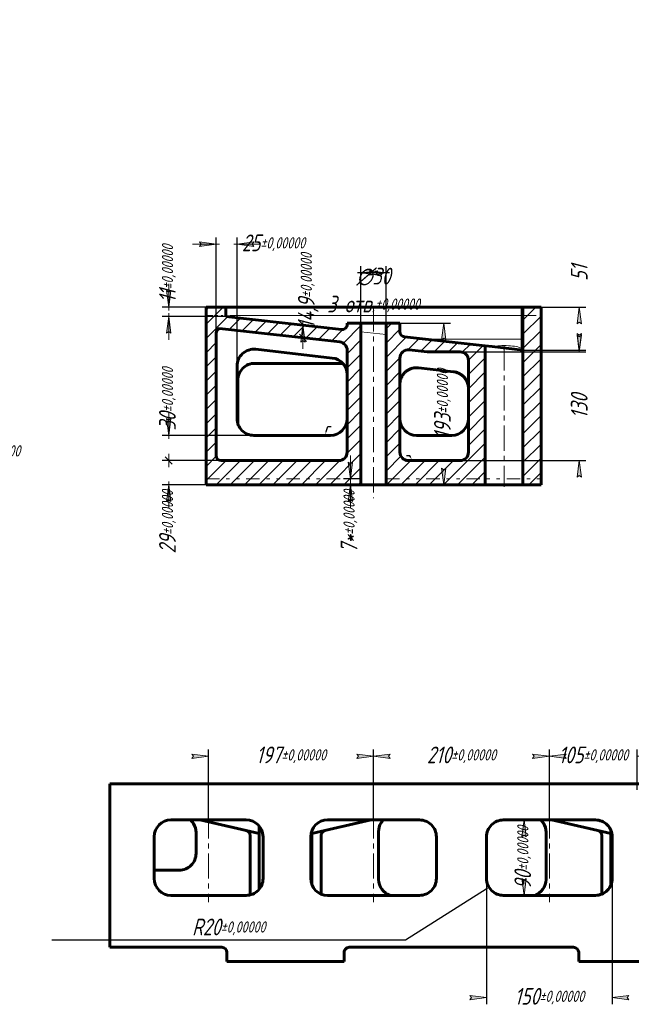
# Model space of a CAD drawing. Header units: millimetres. Extents: x 0 to 841, y 0 to 594.
# Tile 8 of 9: x 479 to 661, y 300 to 594. Entities that reach past the tile are written whole.
import ezdxf

# ---------------------------------------------------------------- set-up
doc = ezdxf.new("R2010")
doc.units = ezdxf.units.MM
for name, pattern in [('K5LT32768', [6, 2, -1, 0.5, -1, 0.5, -1]), ('K5LT32769', [0]), ('K5LT_AUXILIARY', [0]), ('K5LT_AXLED', [12, 7.5, -1.5, 1.5, -1.5]), ('K5LT_BASIC', [0]), ('K5LT_CHAIN_LINE_WITH_2_POINTS', [12, 4, -2, 1, -2, 1, -2]), ('K5LT_THIN', [0])]:
    doc.linetypes.add(name, pattern=pattern)
doc.layers.add('Системный слой', color=7, linetype='Continuous')
doc.styles.add('KDIMTEXTSTYLE', font='GOST_AU.SHX', dxfattribs={"width": 0.96, "oblique": 15, "height": 5})
doc.dimstyles.new('KDIMSTYLE (0.25)', dxfattribs={"dimtxt": 5, "dimasz": 1, "dimexe": 2, "dimexo": 0, "dimgap": 1, "dimtad": 1, "dimlfac": 4, "dimtxsty": 'KDIMTEXTSTYLE', "dimsah": 1, "dimcen": 0, "dimdle": 1, "dimadec": 0, "dimazin": 0, "dimtfac": 0.667, "dimtmove": 0, "dimatfit": 3, "dimfxl": 1, "dimtvp": 1, "dimtolj": 1, "dimtzin": 0, "dimarcsym": 0})

# ---------------------------------------------------------------- blocks, each defined once
blk = doc.blocks.new('KDIMARROW_02')
at = {"layer": 'Системный слой'}
blk.add_hatch(color=0, dxfattribs=at).paths.add_polyline_path([(4.5, -5.51091059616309e-16), (5, 0.6582624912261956), (0, 0), (5, -0.658262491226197)])
at = {"layer": 'Системный слой', "color": 0, "linetype": 'K5LT_THIN', "lineweight": 18}
for p, q in [((0, 0), (-1, 0)), ((5, 0.6582624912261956), (0, 0)), ((0, 0), (5, -0.658262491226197)), ((0, 0), (7, -8.572527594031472e-16)), ((4.5, -5.51091059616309e-16), (5, 0.6582624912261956)), ((5, -0.658262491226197), (4.5, -5.51091059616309e-16))]:
    blk.add_line(p, q, dxfattribs=at)
blk = doc.blocks.new('KDIMARROW_03')
at = {"layer": 'Системный слой', "color": 0, "linetype": 'K5LT_THIN', "lineweight": 18}
for p, q in [((-1.060500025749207, -1.060500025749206), (1.060500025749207, 1.060500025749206)), ((0, 0), (-1, 0)), ((0, 0), (2, -2.449293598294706e-16))]:
    blk.add_line(p, q, dxfattribs=at)
blk = doc.blocks.new('KDIMARROW_01')
at = {"layer": 'Системный слой'}
blk.add_hatch(color=0, dxfattribs=at).paths.add_polyline_path([(-5, -0.6582624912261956), (0, 0), (-5, 0.658262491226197), (-4.5, 5.51091059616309e-16)])
at = {"layer": 'Системный слой', "color": 0, "linetype": 'K5LT_THIN', "lineweight": 18}
for p, q in [((-4.5, 5.51091059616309e-16), (-5, 0.658262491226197)), ((-5, 0.658262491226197), (0, 0)), ((0, 0), (-5, -0.6582624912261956)), ((-5, -0.6582624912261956), (-4.5, 5.51091059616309e-16)), ((0, 0), (-1, 0))]:
    blk.add_line(p, q, dxfattribs=at)

msp = doc.modelspace()

# ---------------------------------------------------------------- linework, layer by layer
at = {"layer": 'Системный слой', "color": 30, "linetype": 'K5LT_AXLED', "lineweight": 18, "true_color": 0xff8000}
for p, q in [((584.4638945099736, 508.4530336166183), (584.4638945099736, 451.2030336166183)), ((623.4350124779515, 496.8596504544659), (623.4350124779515, 454.5507094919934)), ((535.2146342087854, 357.1954940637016), (535.2146342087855, 330.6954940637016)), ((584.4646342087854, 357.1954940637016), (584.4646342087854, 330.6954940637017)), ((636.9646342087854, 357.1954940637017), (636.9646342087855, 330.6954940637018))]:
    msp.add_line(p, q, dxfattribs=at)
at = {"layer": 'Системный слой', "color": 150, "linetype": 'K5LT_BASIC', "lineweight": 60, "true_color": 0x0080ff}
for p, q in [((540.3388945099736, 508.2030336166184), (534.4638945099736, 508.2030336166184)), ((534.4638945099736, 508.2030336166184), (534.4638945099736, 497.4530336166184)), ((540.3388945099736, 508.2030336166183), (534.4638945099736, 508.2030336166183)), ((534.4638945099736, 508.2030336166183), (534.4638945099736, 455.2030336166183)), ((540.3388945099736, 505.4530336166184), (540.3388945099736, 508.2030336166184)), ((540.3388945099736, 508.2030336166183), (542.8388945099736, 508.2030336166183)), ((540.3388945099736, 508.2030336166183), (540.3388945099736, 505.4530336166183)), ((574.920003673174, 501.5344943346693), (540.3388945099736, 505.4530336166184)), ((540.3388945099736, 505.4530336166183), (574.9200036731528, 501.5344943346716)), ((628.5888945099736, 508.2030336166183), (542.8388945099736, 508.2030336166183)), ((634.4638945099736, 508.2030336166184), (628.5888945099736, 508.2030336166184)), ((629.0600124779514, 508.2030336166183), (628.5888945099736, 508.2030336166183)), ((629.0600124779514, 508.2030336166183), (629.0600124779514, 455.2030336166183)), ((634.4638945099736, 508.2030336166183), (629.0600124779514, 508.2030336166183)), ((634.4638945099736, 455.2030336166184), (634.4638945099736, 508.2030336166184)), ((634.4638945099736, 455.2030336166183), (634.4638945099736, 508.2030336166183)), ((580.7138945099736, 503.4530336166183), (576.5888945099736, 503.4530336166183)), ((576.5888945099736, 503.024955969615), (576.5888945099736, 503.4530336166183)), ((580.7138945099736, 503.4530336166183), (588.2138945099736, 503.4530336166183)), ((580.7138945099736, 455.2030336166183), (580.7138945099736, 503.4530336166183)), ((592.3388945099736, 503.4530336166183), (588.2138945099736, 503.4530336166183)), ((588.2138945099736, 455.2030336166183), (588.2138945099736, 503.4530336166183)), ((592.3388945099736, 500.9003100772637), (592.3388945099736, 503.4530336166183)), ((537.4638945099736, 497.4530336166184), (537.4638945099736, 500.4530336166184)), ((538.5183337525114, 501.8853309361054), (574.3703792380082, 497.8227762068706)), ((537.4638945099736, 463.9530336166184), (537.4638945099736, 497.4530336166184)), ((599.8782667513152, 498.7063625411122), (593.6699914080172, 499.4098498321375)), ((593.6700036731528, 499.4098484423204), (617.8100124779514, 496.674436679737)), ((617.8100124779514, 496.674436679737), (619.8483106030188, 496.443468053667)), ((617.8100124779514, 496.674436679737), (617.8100124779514, 455.2030336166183)), ((549.2768639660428, 495.6342360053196), (572.1518639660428, 493.042168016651)), ((576.5888945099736, 495.338673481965), (576.5888945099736, 464.9530336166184)), ((595.1203507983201, 495.4715046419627), (600.5199640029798, 494.8596504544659)), ((600.5199640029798, 494.8596504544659), (610.3100160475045, 494.8596504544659)), ((619.8483106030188, 496.443468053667), (629.0600124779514, 495.3996491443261)), ((548.9638945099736, 491.4530336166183), (575.2742545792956, 491.4530336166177)), ((592.3389273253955, 464.9530281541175), (592.3388660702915, 492.9873964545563)), ((612.8100160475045, 492.359649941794), (612.8100104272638, 464.9530331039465)), ((543.7138945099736, 474.9530336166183), (543.7138945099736, 490.6660305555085)), ((576.5888945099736, 474.9530336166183), (576.5888945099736, 488.0739625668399)), ((597.9018639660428, 490.1243209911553), (608.372987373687, 488.9377914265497)), ((543.9638945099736, 473.3917841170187), (543.9638945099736, 486.4530336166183)), ((592.3388945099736, 474.9530336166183), (592.3388888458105, 485.1561165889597)), ((612.8100143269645, 483.969586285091), (612.8100124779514, 474.9530336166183)), ((534.4638945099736, 474.9530336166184), (534.4638945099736, 455.2030336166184)), ((571.5888945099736, 469.9530336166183), (548.7138945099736, 469.9530336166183)), ((607.8100124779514, 469.9530336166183), (597.3388945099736, 469.9530336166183)), ((574.0888945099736, 462.4530336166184), (538.9638945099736, 462.4530336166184)), ((610.3100104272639, 462.4530336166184), (594.8389273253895, 462.4530336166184)), ((534.4638945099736, 455.2030336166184), (634.4638945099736, 455.2030336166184)), ((534.4638945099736, 455.2030336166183), (580.7138945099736, 455.2030336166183)), ((580.7138945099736, 455.2030336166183), (588.2138945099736, 455.2030336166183)), ((588.2138945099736, 455.2030336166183), (617.8100124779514, 455.2030336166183)), ((617.8100124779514, 455.2030336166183), (629.0600124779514, 455.2030336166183)), ((629.0600124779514, 455.2030336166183), (634.4638945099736, 455.2030336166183)), ((505.7146342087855, 317.1954940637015), (505.7146342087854, 365.9454940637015)), ((505.7146342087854, 365.9454940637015), (820.7146342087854, 365.9454940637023)), ((523.9646342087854, 355.1954940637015), (546.4646342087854, 355.1954940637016)), ((532.6352688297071, 355.1954940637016), (550.3396342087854, 351.1487819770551)), ((550.3396342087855, 334.5356878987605), (550.3396342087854, 352.9118961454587)), ((566.0896342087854, 351.1487819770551), (583.7939995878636, 355.1954940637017)), ((570.7146342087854, 355.1954940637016), (598.2146342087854, 355.1954940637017)), ((623.2146342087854, 355.1954940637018), (650.7146342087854, 355.1954940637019)), ((637.6352688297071, 355.1954940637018), (655.3396342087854, 351.1487819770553)), ((518.9646342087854, 337.6954940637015), (518.9646342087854, 350.1954940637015)), ((531.4646342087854, 351.476975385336), (531.4646342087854, 345.1954940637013)), ((547.5896342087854, 350.581525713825), (547.5896342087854, 332.8237002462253)), ((551.4646342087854, 350.1954940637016), (551.4646342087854, 337.6954940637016)), ((565.7146342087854, 337.6954940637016), (565.7146342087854, 350.1954940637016)), ((566.0896342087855, 335.7956585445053), (566.0896342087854, 352.095329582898)), ((568.8396342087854, 350.581525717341), (568.8396342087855, 333.0603700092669)), ((585.9646342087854, 337.4454940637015), (585.9646342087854, 351.7055468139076)), ((603.2146342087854, 350.1954940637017), (603.2146342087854, 337.6954940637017)), ((618.2146342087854, 337.6954940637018), (618.2146342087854, 350.1954940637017)), ((635.9646342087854, 351.591261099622), (635.9646342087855, 337.4454940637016)), ((652.5896342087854, 350.5815257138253), (652.5896342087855, 333.060370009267)), ((655.3396342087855, 335.7956585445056), (655.3396342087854, 352.0953295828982)), ((655.7146342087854, 350.1954940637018), (655.7146342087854, 337.6954940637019)), ((526.4646342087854, 340.1954940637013), (518.9646342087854, 340.1954940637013)), ((546.4646342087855, 332.6954940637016), (523.9646342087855, 332.6954940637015)), ((598.2146342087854, 332.6954940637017), (570.7146342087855, 332.6954940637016)), ((650.7146342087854, 332.6954940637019), (623.2146342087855, 332.6954940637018)), ((505.7146342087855, 317.1954940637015), (539.2146342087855, 317.1954940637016)), ((540.7146342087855, 315.6954940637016), (540.7146342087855, 312.9454940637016)), ((575.7146342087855, 312.9454940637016), (575.7146342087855, 315.6954940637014)), ((577.2146342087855, 317.1954940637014), (644.2146342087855, 317.1954940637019)), ((645.7146342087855, 315.6954940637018), (645.7146342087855, 312.9454940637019)), ((575.7146342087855, 312.9454940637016), (540.7146342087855, 312.9454940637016)), ((680.7146342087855, 312.9454940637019), (645.7146342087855, 312.9454940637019))]:
    msp.add_line(p, q, dxfattribs=at)
at = {"layer": 'Системный слой', "color": 7, "linetype": 'K5LT32769', "lineweight": 18}
for p, q in [((534.4638945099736, 503.1220811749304), (539.5448469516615, 508.2030336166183)), ((534.4638945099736, 507.3647218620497), (535.3022062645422, 508.2030336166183)), ((534.4638945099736, 498.8794404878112), (540.966384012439, 505.3819299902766)), ((629.0600124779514, 504.3801040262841), (632.8829420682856, 508.2030336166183)), ((629.0600124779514, 500.1374633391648), (634.4638945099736, 505.5413453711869)), ((541.3873272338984, 501.5602325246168), (544.7772037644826, 504.9501090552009)), ((545.198146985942, 501.128411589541), (548.588023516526, 504.5182881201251)), ((549.0089667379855, 500.6965906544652), (552.3988432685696, 504.0864671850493)), ((552.8197864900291, 500.2647697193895), (556.2096630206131, 503.6546462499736)), ((556.6306062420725, 499.8329487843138), (560.0204827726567, 503.2228253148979)), ((560.4414259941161, 499.401127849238), (563.8313025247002, 502.7910043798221)), ((575.4478950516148, 497.4370341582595), (580.7138945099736, 502.7030336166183)), ((576.5725858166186, 502.8043656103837), (577.2212538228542, 503.4530336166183)), ((588.2138945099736, 501.7177522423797), (589.9491758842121, 503.4530336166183)), ((564.2522457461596, 498.9693069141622), (567.6421222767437, 502.3591834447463)), ((568.0630654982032, 498.5374859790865), (571.4529420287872, 501.9273625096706)), ((571.8738852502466, 498.1056650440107), (575.3094848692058, 501.54126466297)), ((588.2138945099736, 497.4751115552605), (592.3388945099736, 501.6001115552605)), ((629.0600124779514, 495.8948226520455), (634.4638945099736, 501.2987046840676)), ((534.4638945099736, 494.6367998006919), (537.4638945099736, 497.6367998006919)), ((576.5888945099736, 494.3353929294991), (580.7138945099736, 498.460392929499)), ((588.2138945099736, 493.2324708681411), (594.3178605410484, 499.336436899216)), ((594.7080408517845, 495.4839765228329), (598.128680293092, 498.9046159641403)), ((598.5496235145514, 495.0829184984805), (601.9395000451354, 498.4727950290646)), ((602.5689961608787, 494.8596504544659), (605.750319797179, 498.0409740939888)), ((606.8116368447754, 494.8596504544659), (609.5611395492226, 497.609153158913)), ((610.9665344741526, 494.7719073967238), (613.3719593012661, 497.1773322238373)), ((612.8099819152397, 492.3727141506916), (617.1827790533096, 496.7455112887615)), ((629.0600124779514, 491.6521819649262), (634.4638945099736, 497.0560639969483)), ((576.5888945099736, 490.0927522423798), (580.7138945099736, 494.2177522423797)), ((534.4638945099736, 490.3941591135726), (537.4638945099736, 493.3941591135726)), ((588.2138945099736, 488.9898301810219), (592.3422914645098, 493.1182271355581)), ((612.8100151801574, 488.1301067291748), (617.8100124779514, 493.1301040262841)), ((629.0600124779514, 487.409541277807), (634.4638945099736, 492.813423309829)), ((534.4638945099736, 486.1515184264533), (537.4638945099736, 489.1515184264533)), ((576.2854459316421, 489.7893036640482), (576.2854466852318, 489.789304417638)), ((576.5888945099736, 485.8501115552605), (580.7138945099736, 489.9751115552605)), ((588.2138945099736, 484.7471894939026), (592.3388750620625, 488.8721700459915)), ((609.2075660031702, 488.7702982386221), (609.2075711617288, 488.7703033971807)), ((612.8100124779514, 483.8874633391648), (617.8100124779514, 488.8874633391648)), ((629.0600124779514, 483.1669005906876), (634.4638945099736, 488.5707826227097)), ((534.4638945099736, 481.908877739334), (537.4638945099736, 484.908877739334)), ((576.5888945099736, 481.6074708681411), (580.7138945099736, 485.7324708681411)), ((588.2138945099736, 480.5045488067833), (592.3388945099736, 484.6295488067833)), ((612.8100124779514, 479.6448226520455), (617.8100124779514, 484.6448226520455)), ((629.0600124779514, 478.9242599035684), (634.4638945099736, 484.3281419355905)), ((534.4638945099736, 477.6662370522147), (537.4638945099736, 480.6662370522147)), ((576.5888945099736, 477.3648301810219), (580.7138945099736, 481.4898301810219)), ((588.2138945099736, 476.261908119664), (592.3388945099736, 480.386908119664)), ((612.8100124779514, 475.4021819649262), (617.8100124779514, 480.4021819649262)), ((629.0600124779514, 474.6816192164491), (634.4638945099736, 480.0855012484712)), ((534.4638945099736, 473.4235963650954), (537.4638945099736, 476.4235963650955)), ((576.5888945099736, 473.1221894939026), (580.7138945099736, 477.2471894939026)), ((588.2138945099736, 472.0192674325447), (592.3388945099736, 476.1442674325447)), ((612.8100117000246, 471.1595404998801), (617.8100124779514, 476.159541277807)), ((629.0600124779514, 470.4389785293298), (634.4638945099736, 475.8428605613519)), ((534.4638945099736, 469.1809556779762), (537.4638945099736, 472.1809556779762)), ((576.5888945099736, 468.8795488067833), (580.7138945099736, 473.0045488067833)), ((588.2138945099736, 467.7766267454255), (592.3389121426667, 471.9016443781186)), ((612.8100108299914, 466.9168989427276), (617.8100124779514, 471.9169005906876)), ((629.0600124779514, 466.1963378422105), (634.4638945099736, 471.6002198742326)), ((534.4638945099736, 464.9383149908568), (537.4638945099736, 467.9383149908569)), ((576.5657693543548, 464.6137829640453), (580.7138945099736, 468.761908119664)), ((588.2138945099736, 463.5339860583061), (592.3389214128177, 467.6590129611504)), ((605.3387861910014, 455.2030336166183), (617.8100124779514, 467.6742599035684)), ((629.0600124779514, 461.9536971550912), (634.4638945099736, 467.3575791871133)), ((571.3976606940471, 455.2030336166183), (580.7138945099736, 464.5192674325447)), ((534.4638945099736, 460.6956743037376), (537.4829457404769, 463.714725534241)), ((534.4638945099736, 456.4530336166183), (540.4638945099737, 462.4530336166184)), ((537.4565351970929, 455.2030336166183), (544.706535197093, 462.4530336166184)), ((541.6991758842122, 455.2030336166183), (548.9491758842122, 462.4530336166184)), ((545.9418165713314, 455.2030336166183), (553.1918165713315, 462.4530336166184)), ((550.1844572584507, 455.2030336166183), (557.4344572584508, 462.4530336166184)), ((554.42709794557, 455.2030336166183), (561.67709794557, 462.4530336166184)), ((558.6697386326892, 455.2030336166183), (565.9197386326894, 462.4530336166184)), ((562.9123793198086, 455.2030336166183), (570.1623793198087, 462.4530336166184)), ((567.1550200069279, 455.2030336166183), (574.4281451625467, 462.4761587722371)), ((588.2138945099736, 459.2913453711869), (592.6563753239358, 463.733826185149)), ((588.3682234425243, 455.2030336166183), (595.6182234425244, 462.4530336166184)), ((592.6108641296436, 455.2030336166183), (599.8608641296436, 462.4530336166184)), ((596.8535048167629, 455.2030336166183), (604.1035048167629, 462.4530336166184)), ((601.0961455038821, 455.2030336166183), (608.3461455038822, 462.4530336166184)), ((609.5814268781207, 455.2030336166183), (617.8100124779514, 463.4316192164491)), ((629.0600124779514, 457.711056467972), (634.4638945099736, 463.114938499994)), ((575.6403013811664, 455.2030336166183), (580.7138945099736, 460.2766267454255)), ((613.82406756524, 455.2030336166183), (617.8100124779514, 459.1889785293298)), ((630.7946303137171, 455.2030336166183), (634.4638945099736, 458.8722978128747)), ((579.8829420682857, 455.2030336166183), (580.7138945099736, 456.0339860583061))]:
    msp.add_line(p, q, dxfattribs=at)
at = {"layer": 'Системный слой', "color": 7, "linetype": 'K5LT32768', "lineweight": 18}
msp.add_line((534.4638945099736, 505.7030336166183), (540.3388945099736, 505.7030336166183), dxfattribs=at)
at = {"layer": 'Системный слой', "color": 232, "linetype": 'K5LT_AUXILIARY', "lineweight": 18, "true_color": 0xc52b79}
for p, q in [((628.5888945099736, 505.7387479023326), (542.8388945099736, 505.7387479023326)), ((628.5888945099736, 508.2030336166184), (628.5888945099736, 498.7063625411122)), ((628.5888945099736, 508.2030336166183), (628.5888945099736, 495.968112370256)), ((580.7138945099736, 500.8779627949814), (588.2138945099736, 500.0281044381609)), ((628.5888945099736, 498.7063625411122), (599.8782667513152, 498.7063625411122))]:
    msp.add_line(p, q, dxfattribs=at)
at = {"layer": 'Системный слой', "color": 7, "linetype": 'K5LT_CHAIN_LINE_WITH_2_POINTS', "lineweight": 18}
for p, q in [((629.0600124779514, 505.7030336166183), (634.4638945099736, 505.7030336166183)), ((534.4638945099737, 456.9530336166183), (580.7138945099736, 456.9530336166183)), ((588.2138945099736, 456.9530336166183), (634.4638945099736, 456.9530336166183))]:
    msp.add_line(p, q, dxfattribs=at)
at = {"layer": 'Системный слой', "color": 150, "linetype": 'K5LT_BASIC', "lineweight": 60, "true_color": 0x0080ff}
for centre, radius, start, end in [((575.0888945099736, 503.024955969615), 1.500000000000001, 263.5351362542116, 0), ((538.9638945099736, 500.4530336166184), 1.500000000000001, 107.279935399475, 180), ((593.8388945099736, 500.9003100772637), 1.499999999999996, 179.9999999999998, 263.5351362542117), ((574.0888945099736, 495.338673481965), 2.5, 359.9999999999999, 83.53513625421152), ((548.7138945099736, 490.6660305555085), 5.000000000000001, 83.53513625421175, 180), ((594.8388660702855, 492.9874019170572), 2.5, 83.53513625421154, 180.0001251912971), ((610.3100160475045, 492.3596504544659), 2.5, 359.999988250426, 89.99999999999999), ((548.9638945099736, 486.4530336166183), 5.000000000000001, 89.99999999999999, 180), ((571.5888945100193, 488.0739625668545), 4.999999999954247, 5.368890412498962e-10, 83.53513622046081), ((548.7138945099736, 474.9530336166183), 5.000000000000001, 179.9999999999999, 270), ((571.5888945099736, 474.9530336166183), 5, 270, 0), ((597.3388945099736, 474.9530336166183), 5, 180, 270), ((607.8100124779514, 474.9530336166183), 5, 270, 0), ((574.0888945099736, 464.9530336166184), 2.5, 270, 0), ((594.8389273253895, 464.9530336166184), 2.5, 180.0001251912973, 270), ((610.3100104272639, 464.9530336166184), 2.5, 270, 359.9999882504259), ((538.9638945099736, 463.9530336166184), 1.500000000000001, 180, 270), ((523.9646342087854, 350.1954940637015), 5.000000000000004, 90.00000000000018, 180.0000000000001), ((526.4646342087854, 351.476975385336), 5.000000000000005, 31.55200244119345, 48.04787837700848), ((526.4646342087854, 351.476975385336), 5.000000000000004, 359.9999999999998, 31.5520024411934), ((546.4646342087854, 350.1954940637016), 5.000000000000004, 0, 89.99999999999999), ((570.7146342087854, 350.1954940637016), 5.000000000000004, 90.00000000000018, 180.0000000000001), ((590.9646342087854, 351.7055468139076), 5.000000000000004, 148.4479975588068, 180.0000000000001), ((590.9646342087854, 351.7055468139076), 5.000000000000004, 135.7340815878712, 148.4479975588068), ((598.2146342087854, 350.1954940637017), 5.000000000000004, 359.9999999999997, 89.99999999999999), ((623.2146342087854, 350.1954940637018), 4.999999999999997, 89.99999999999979, 180.0000000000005), ((630.9646342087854, 351.591261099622), 5.000000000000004, 31.5520024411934, 46.12441919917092), ((630.9646342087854, 351.591261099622), 5.000000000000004, 1.38633206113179e-13, 31.5520024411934), ((650.7146342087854, 350.1954940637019), 4.999999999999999, 359.9999999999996, 89.99999999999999), ((526.4646342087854, 345.1954940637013), 5.000000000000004, 270, 1.38633206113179e-13), ((523.9646342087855, 337.6954940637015), 5.000000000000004, 180, 270), ((546.4646342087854, 337.6954940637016), 5.000000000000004, 270, 1.38633206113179e-13), ((570.7146342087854, 337.6954940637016), 5.000000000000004, 180, 270), ((590.9646342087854, 337.4454940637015), 5.000000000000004, 179.9999999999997, 251.805127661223), ((598.2146342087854, 337.6954940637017), 5.000000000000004, 270, 1.38633206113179e-13), ((623.2146342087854, 337.6954940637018), 4.999999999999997, 179.9999999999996, 270), ((630.9646342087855, 337.4454940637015), 4.999999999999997, 288.1948723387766, 5.457442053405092e-13), ((650.7146342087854, 337.6954940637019), 4.999999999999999, 270, 1.38633206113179e-13), ((539.2146342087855, 315.6954940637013), 1.500000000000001, 1.38633206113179e-13, 90.00000000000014), ((539.2146342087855, 315.6954940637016), 1.500000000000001, 1.38633206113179e-13, 90.00000000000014), ((577.2146342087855, 315.6954940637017), 1.500000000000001, 89.99999999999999, 180), ((644.2146342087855, 315.6954940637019), 1.500000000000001, 1.38633206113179e-13, 90.00000000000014), ((644.2146342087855, 315.6954940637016), 1.500000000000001, 1.38633206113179e-13, 90.00000000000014)]:
    msp.add_arc(centre, radius, start, end, dxfattribs=at)
at = {"layer": 'Системный слой', "color": 232, "linetype": 'K5LT_AUXILIARY', "lineweight": 18, "true_color": 0xc52b79}
msp.add_ellipse((623.4350124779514, 495.4530336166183), major_axis=(5.624999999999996, -2.136174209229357e-14), ratio=0.228571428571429, start_param=0.4121899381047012, end_param=2.262221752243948, dxfattribs=at)
msp.add_rational_spline([(542.8388945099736, 505.7387479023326), (541.8661800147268, 505.7387479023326), (541.0386368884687, 505.6218976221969), (540.6032760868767, 505.423075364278)], [1, 0.9005042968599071, 0.9005042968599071, 1], degree=3, dxfattribs=at)
at = {"layer": 'Системный слой', "color": 150, "linetype": 'K5LT_BASIC', "lineweight": 60, "true_color": 0x0080ff}
for points, knots in [([(592.3388888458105, 485.1561165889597), (592.3388830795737, 485.3251750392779), (592.3529110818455, 485.6014287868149), (592.4051333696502, 485.9900233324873), (592.4764650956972, 486.3410981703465), (592.584087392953, 486.721522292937), (592.722631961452, 487.0901561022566), (592.863597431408, 487.3919379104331), (593.0041288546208, 487.6531389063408), (593.1734091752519, 487.9302857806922), (593.4094640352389, 488.2586224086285), (593.707685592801, 488.6040573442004), (594.0475251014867, 488.9299861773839), (594.4076325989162, 489.2150540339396), (594.7550594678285, 489.4426203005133), (595.0663163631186, 489.6136277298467), (595.3620010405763, 489.7523430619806), (595.6833439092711, 489.8790061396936), (596.0562825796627, 489.9947326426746), (596.4216639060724, 490.0756878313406), (596.7889484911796, 490.1297880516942), (597.2029113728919, 490.1618884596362), (597.5863390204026, 490.1550847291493), (597.8364560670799, 490.1317329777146), (597.9018639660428, 490.1243209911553)], [0, 0, 0, 0, 1.50581274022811, 2.46124539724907, 3.4919168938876, 4.695939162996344, 5.980605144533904, 6.997307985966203, 7.661661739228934, 8.622354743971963, 9.888931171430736, 11.2609871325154, 12.68366180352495, 14.07894397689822, 15.3481234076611, 16.380365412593, 17.24098058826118, 18.25663189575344, 19.45576252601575, 20.71695488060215, 21.58789245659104, 22.76204996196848, 24.41346715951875, 25, 25, 25, 25]), ([(612.8100143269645, 483.969586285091), (612.8100162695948, 484.139306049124), (612.7958148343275, 484.4179066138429), (612.7431262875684, 484.8073139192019), (612.6696713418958, 485.1670672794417), (612.5577186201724, 485.5581160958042), (612.3998771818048, 485.9693496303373), (612.2032453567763, 486.3709217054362), (611.9802123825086, 486.7389288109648), (611.7381910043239, 487.0712492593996), (611.4848631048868, 487.3674495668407), (611.2199300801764, 487.6326259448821), (610.9115591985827, 487.898827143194), (610.5710989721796, 488.1464130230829), (610.2126886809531, 488.360074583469), (609.8749563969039, 488.5277944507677), (609.5338488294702, 488.668257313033), (609.1104934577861, 488.8057024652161), (608.7170414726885, 488.892417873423), (608.4514515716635, 488.9289003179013), (608.372987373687, 488.9377914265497)], [0, 0, 0, 0, 1.46632946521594, 2.407648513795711, 3.394560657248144, 4.637862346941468, 5.919413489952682, 7.197552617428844, 8.498085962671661, 9.634195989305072, 10.74747528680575, 11.86374864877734, 12.87102827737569, 14.26571778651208, 15.49733707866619, 16.47372595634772, 17.52263704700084, 18.68320305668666, 20.31739105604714, 21, 21, 21, 21]), ([(612.8100143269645, 483.969586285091), (612.8100162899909, 484.1783295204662), (612.7966312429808, 484.3921628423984), (612.7429998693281, 484.8125420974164), (612.7030235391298, 485.0199767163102), (612.5927151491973, 485.4452561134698), (612.5207416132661, 485.6609938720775), (612.346344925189, 486.0850186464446), (612.2439710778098, 486.2919487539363), (612.009837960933, 486.6928101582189), (611.878355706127, 486.8855871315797), (611.5883931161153, 487.2527046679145), (611.4304532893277, 487.4260924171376), (611.0911217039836, 487.7497053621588), (610.9105379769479, 487.8991821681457), (610.5303875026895, 488.1712409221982), (610.3319015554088, 488.2932914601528), (609.9210190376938, 488.5079562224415), (609.7099845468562, 488.600274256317), (609.2793166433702, 488.7542078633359), (609.0611123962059, 488.8158357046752), (608.8289836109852, 488.864667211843), (608.8186458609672, 488.8667736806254), (608.8082972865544, 488.8688210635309)], [0, 0, 0, 0, 0.9574396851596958, 0.9574396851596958, 1.914879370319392, 1.914879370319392, 2.944033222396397, 2.944033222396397, 3.988354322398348, 3.988354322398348, 5.043657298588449, 5.043657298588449, 6.104289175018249, 6.104289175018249, 7.164485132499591, 7.164485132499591, 8.218525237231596, 8.218525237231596, 9.260897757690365, 9.260897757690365, 10.28644656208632, 10.28644656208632, 10.33418909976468, 10.33418909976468, 10.33418909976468, 10.33418909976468]), ([(550.3396342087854, 352.9118912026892), (550.3396342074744, 352.9121172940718), (550.3396341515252, 352.9123548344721), (550.3396322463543, 352.9161805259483), (550.3396160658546, 352.9198461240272), (550.3395533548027, 352.9273269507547), (550.3395042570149, 352.9312306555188), (550.3393083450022, 352.9428770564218), (550.3391113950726, 352.950681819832), (550.3383185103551, 352.9741495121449), (550.3375240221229, 352.9897802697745), (550.3343422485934, 353.0366341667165), (550.3311848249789, 353.0674909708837), (550.3190031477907, 353.1568486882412), (550.3072623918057, 353.2145349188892), (550.2765562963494, 353.3283243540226), (550.2573392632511, 353.3842579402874), (550.2228927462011, 353.4672306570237), (550.2094236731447, 353.4961174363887), (550.1955777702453, 353.5241664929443)], [5.072566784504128e-05, 5.072566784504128e-05, 5.072566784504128e-05, 5.072566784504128e-05, 0.004333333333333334, 0.004333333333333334, 0.07168048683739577, 0.07168048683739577, 0.1434624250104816, 0.1434624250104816, 0.2870263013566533, 0.2870263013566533, 0.5741540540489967, 0.5741540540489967, 1.148409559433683, 1.148409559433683, 2.245714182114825, 2.245714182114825, 3.384580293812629, 3.384580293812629, 4.027134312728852, 4.027134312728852, 4.027134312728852, 4.027134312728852]), ([(546.4260790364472, 352.0433088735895), (546.4349267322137, 352.0412865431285), (546.414248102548, 352.046013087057), (546.4261400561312, 352.0432949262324), (546.4244234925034, 352.0436872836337), (546.4242018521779, 352.0437379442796), (546.4120028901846, 352.0465262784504), (546.4379362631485, 352.0405986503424), (546.518431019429, 352.0190830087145), (546.558308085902, 352.0065811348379), (546.5848043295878, 351.9977303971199), (546.6356861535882, 351.9788376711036), (546.6611043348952, 351.9686650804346), (546.7355263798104, 351.9364244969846), (546.7797883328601, 351.9142733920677), (546.8832675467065, 351.8562145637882), (546.9407782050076, 351.8185547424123), (547.050506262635, 351.73544393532), (547.1029259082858, 351.6896968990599), (547.2010432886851, 351.5912984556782), (547.2469288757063, 351.5383647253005), (547.3307584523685, 351.4268061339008), (547.3688888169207, 351.3679075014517), (547.4362843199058, 351.2458948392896), (547.4657429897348, 351.1825060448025), (547.5152308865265, 351.0531609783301), (547.5354635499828, 350.9869177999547), (547.5663258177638, 350.8535776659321), (547.5771700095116, 350.7861499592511), (547.5875483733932, 350.6729422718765), (547.589638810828, 350.6271025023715), (547.5896342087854, 350.581525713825)], [0, 0, 0, 0, 0.4339353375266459, 0.4339353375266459, 0.500866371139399, 0.500866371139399, 0.8678706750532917, 0.8678706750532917, 1.301806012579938, 1.301806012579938, 1.735741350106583, 1.735741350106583, 2.120654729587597, 2.120654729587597, 2.890481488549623, 2.890481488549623, 3.938569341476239, 3.938569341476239, 4.99932345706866, 4.99932345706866, 6.067377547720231, 6.067377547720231, 7.137116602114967, 7.137116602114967, 8.202830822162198, 8.202830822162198, 9.258876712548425, 9.258876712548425, 10.29983520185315, 10.29983520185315, 11, 11, 11, 11]), ([(570.0053671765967, 352.043806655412), (570.0051940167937, 352.0437670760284), (570.0056048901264, 352.0438609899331), (570.0012676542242, 352.0428696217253), (570.0013650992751, 352.0428921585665), (569.9928762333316, 352.0409020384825), (569.9879854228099, 352.0397313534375), (569.9748332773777, 352.036517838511), (569.9646603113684, 352.0339297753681), (569.9383126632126, 352.0269571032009), (569.9181613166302, 352.021212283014), (569.865590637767, 352.005122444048), (569.8303067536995, 351.9928975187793), (569.733109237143, 351.9550739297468), (569.6719529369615, 351.9264003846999), (569.5535579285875, 351.8608863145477), (569.4958706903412, 351.8235981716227), (569.3857053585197, 351.7411885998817), (569.3330417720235, 351.6957837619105), (569.2343611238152, 351.5980101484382), (569.1881709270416, 351.5453733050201), (569.1036709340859, 351.4343348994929), (569.0651863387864, 351.3756740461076), (568.9970395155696, 351.2540545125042), (568.9671915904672, 351.1908339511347), (568.9169029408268, 351.0617405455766), (568.8962628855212, 350.9955898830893), (568.8645842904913, 350.8623547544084), (568.8533334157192, 350.7949532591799), (568.8419976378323, 350.6788219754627), (568.8396295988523, 350.6300353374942), (568.8396297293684, 350.5815241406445)], [0.0001860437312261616, 0.0001860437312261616, 0.0001860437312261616, 0.0001860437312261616, 0.004230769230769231, 0.004230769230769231, 0.07537338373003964, 0.07537338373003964, 0.1511188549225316, 0.1511188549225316, 0.3026097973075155, 0.3026097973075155, 0.6055916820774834, 0.6055916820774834, 1.211555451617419, 1.211555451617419, 2.305172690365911, 2.305172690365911, 3.421924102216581, 3.421924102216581, 4.55241819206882, 4.55241819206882, 5.690952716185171, 5.690952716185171, 6.831553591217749, 6.831553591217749, 7.968138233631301, 7.968138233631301, 9.094687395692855, 9.094687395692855, 10.20541425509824, 10.20541425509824, 11, 11, 11, 11]), ([(651.4238697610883, 352.0438138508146), (651.4243701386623, 352.0436994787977), (651.4248709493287, 352.0436194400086), (651.487882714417, 352.0247801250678), (651.550804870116, 352.0104112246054), (651.6757398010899, 351.9639071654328), (651.7374595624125, 351.9360812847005), (651.8567863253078, 351.8723167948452), (651.9148719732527, 351.8359770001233), (652.0261032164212, 351.7553286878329), (652.0793378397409, 351.7108066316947), (652.1794036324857, 351.6146116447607), (652.2263222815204, 351.5627518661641), (652.3124819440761, 351.4530373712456), (652.3518262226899, 351.3950123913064), (652.4218435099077, 351.2744038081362), (652.4526470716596, 351.2116504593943), (652.5049394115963, 351.0832163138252), (652.5265897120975, 351.0173470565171), (652.5603207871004, 350.8844036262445), (652.5725896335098, 350.8171148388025), (652.586494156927, 350.6936470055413), (652.5896388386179, 350.6374317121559), (652.5896342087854, 350.5815257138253)], [0, 0, 0, 0, 0.008655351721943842, 0.008655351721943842, 1.090693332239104, 1.090693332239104, 2.185530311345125, 2.185530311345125, 3.300142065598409, 3.300142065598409, 4.429084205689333, 4.429084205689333, 5.566703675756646, 5.566703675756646, 6.707059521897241, 6.707059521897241, 7.844084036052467, 7.844084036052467, 8.971754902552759, 8.971754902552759, 10.08426564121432, 10.08426564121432, 11, 11, 11, 11])]:
    msp.add_open_spline(points, degree=3, knots=knots, dxfattribs=at)

# ---------------------------------------------------------------- dimensions: what is measured, and where the dimension line sits
at = {"layer": 'Системный слой', "color": 7}
for base, p1, p2, location, override in [((543.7138945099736, 527.0122002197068), (537.4638945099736, 490.9378368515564), (543.7138945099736, 490.1682931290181), (554.6069781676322, 527.0122002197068), {"dimexo": 0, "dimpost": '\\H5.0;\\W0.965;\\Q15;<>', "dimblk1": 'KDIMARROW_02', "dimblk2": 'KDIMARROW_02', "dimse1": 0, "dimse2": 0, "dimclrt": 7, "dimtol": 1, "dimtp": 0, "dimtm": 0, "dimtdec": 5, "dimtolj": 1}), ((535.2146342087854, 374.215258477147), (584.4646342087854, 355.1954940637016), (535.2146342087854, 355.1954940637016), (559.8396342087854, 374.215258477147), {"dimexo": 0, "dimpost": '\\H5.0;\\W0.965;\\Q15;<>', "dimblk1": 'KDIMARROW_01', "dimblk2": 'KDIMARROW_01', "dimse1": 0, "dimse2": 0, "dimclrt": 7, "dimtol": 1, "dimtp": 0, "dimtm": 0, "dimtdec": 5, "dimtolj": 1}), ((584.4646342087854, 374.2152584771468), (636.9646342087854, 355.1954940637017), (584.4646342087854, 355.1954940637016), (610.7146342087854, 374.2152584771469), {"dimexo": 0, "dimpost": '\\H5.0;\\W0.965;\\Q15;<>', "dimblk1": 'KDIMARROW_01', "dimblk2": 'KDIMARROW_01', "dimse1": 0, "dimse2": 0, "dimclrt": 7, "dimtol": 1, "dimtp": 0, "dimtm": 0, "dimtdec": 5, "dimtolj": 1}), ((636.9646342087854, 374.215258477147), (663.2146342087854, 364.1954940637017), (636.9646342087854, 355.1954940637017), (650.0896342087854, 374.215258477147), {"dimexo": 0, "dimpost": '\\H5.0;\\W0.965;\\Q15;<>', "dimblk1": 'KDIMARROW_01', "dimblk2": 'KDIMARROW_01', "dimse1": 0, "dimse2": 0, "dimclrt": 7, "dimtol": 1, "dimtp": 0, "dimtm": 0, "dimtdec": 5, "dimtolj": 1}), ((618.2146342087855, 302.1808617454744), (655.7146342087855, 337.6954940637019), (618.2146342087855, 337.6954940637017), (636.9646342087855, 302.1808617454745), {"dimexo": 0, "dimpost": '\\H5.0;\\W0.965;\\Q15;<>', "dimblk1": 'KDIMARROW_01', "dimblk2": 'KDIMARROW_01', "dimse1": 0, "dimse2": 0, "dimclrt": 7, "dimtol": 1, "dimtp": 0, "dimtm": 0, "dimtdec": 5, "dimtolj": 1})]:
    msp.add_linear_dim(base=base, p1=p1, p2=p2, location=location, dimstyle='KDIMSTYLE (0.25)', override=override, dxfattribs=at).render()
msp.add_linear_dim(base=(580.7138945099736, 518.4186137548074), p1=(588.2138945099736, 503.4530336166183), p2=(580.7138945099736, 503.4530336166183), dimstyle='KDIMSTYLE (0.25)', override={"dimexo": 0, "dimpost": '\\H5.0;\\W0.965;\\Q15;∅<>\\X\\H5.0;\\W0.965;\\Q15;\\Q15;3 отв.', "dimblk1": 'KDIMARROW_02', "dimblk2": 'KDIMARROW_02', "dimse1": 0, "dimse2": 0, "dimclrt": 7, "dimtol": 1, "dimtp": 0, "dimtm": 0, "dimtdec": 5, "dimtolj": 1}, dxfattribs=at).render()
for base, p1, p2, location, override in [((523.3259113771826, 505.4530336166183), (540.3388945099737, 508.2030336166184), (540.3388945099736, 505.4530336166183), (523.3259113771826, 518.2237002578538), {"dimexo": 0, "dimpost": '\\H5.0;\\W0.965;\\Q15;<>', "dimblk1": 'KDIMARROW_02', "dimblk2": 'KDIMARROW_02', "dimse1": 0, "dimse2": 0, "dimclrt": 7, "dimtol": 1, "dimtp": 0, "dimtm": 0, "dimtdec": 5, "dimtolj": 1}), ((563.3842717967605, 499.0676609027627), (563.8064988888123, 502.7938149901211), (563.3842717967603, 499.0676609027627), (564.9738043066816, 513.0952853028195), {"dimexo": 0, "dimpost": '\\H5.0;\\W0.965;\\Q15;<>', "dimblk1": 'KDIMARROW_02', "dimblk2": 'KDIMARROW_03', "dimse1": 0, "dimse2": 0, "dimclrt": 7, "dimtol": 1, "dimtp": 0, "dimtm": 0, "dimtdec": 5, "dimtolj": 1}), ((605.4149900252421, 503.4530336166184), (584.4638945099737, 455.2030336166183), (584.4638945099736, 503.4530336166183), (605.4149900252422, 479.3280336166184), {"dimexo": 0, "dimpost": '\\H5.0;\\W0.965;\\Q15;<>', "dimblk1": 'KDIMARROW_01', "dimblk2": 'KDIMARROW_01', "dimse1": 0, "dimse2": 0, "dimclrt": 7, "dimtol": 1, "dimtp": 0, "dimtm": 0, "dimtdec": 5, "dimtolj": 1}), ((523.3259113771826, 469.9530336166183), (548.6190749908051, 462.4530336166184), (548.7138945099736, 469.9530336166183), (523.3259113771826, 480.8195959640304), {"dimexo": 0, "dimpost": '\\H5.0;\\W0.965;\\Q15;<>', "dimblk1": 'KDIMARROW_03', "dimblk2": 'KDIMARROW_02', "dimse1": 0, "dimse2": 0, "dimclrt": 7, "dimtol": 1, "dimtp": 0, "dimtm": 0, "dimtdec": 5, "dimtolj": 1}), ((523.3259113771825, 462.4530336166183), (538.8763505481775, 455.2030336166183), (538.9638945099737, 462.4530336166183), (523.3259113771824, 444.1300340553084), {"dimexo": 0, "dimpost": '\\H5.0;\\W0.965;\\Q15;<>', "dimblk1": 'KDIMARROW_02', "dimblk2": 'KDIMARROW_03', "dimse1": 0, "dimse2": 0, "dimclrt": 7, "dimtol": 1, "dimtp": 0, "dimtm": 0, "dimtdec": 5, "dimtolj": 1}), ((577.5395191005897, 455.2030336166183), (580.7138945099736, 456.9530336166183), (580.7138945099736, 455.2030336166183), (577.5395191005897, 444.2523253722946), {"dimexo": 0, "dimpost": '\\H5.0;\\W0.965;\\Q15;<>\\H5.0;\\W0.965;\\Q15;\\Q15;*', "dimblk1": 'KDIMARROW_02', "dimblk2": 'KDIMARROW_02', "dimse1": 0, "dimse2": 0, "dimclrt": 7, "dimtol": 1, "dimtp": 0, "dimtm": 0, "dimtdec": 5, "dimtolj": 1}), ((629.4146342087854, 355.1954940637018), (623.2146342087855, 332.6954940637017), (623.2146342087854, 355.1954940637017), (629.4146342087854, 343.9454940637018), {"dimexo": 0, "dimpost": '\\H5.0;\\W0.965;\\Q15;<>', "dimblk1": 'KDIMARROW_01', "dimblk2": 'KDIMARROW_01', "dimse1": 0, "dimse2": 0, "dimclrt": 7, "dimtol": 1, "dimtp": 0, "dimtm": 0, "dimtdec": 5, "dimtolj": 1})]:
    msp.add_linear_dim(base=base, p1=p1, p2=p2, angle=90, location=location, dimstyle='KDIMSTYLE (0.25)', override=override, dxfattribs=at).render()
for base, p1, p2, location, text in [((645.8740003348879, 508.2030336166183), (629.0600124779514, 495.3996491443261), (628.5888945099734, 508.2030336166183), (645.8740003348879, 518.4214574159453), '\\H5.0;\\W0.965;\\Q15;\\H5.0;\\W0.965;\\Q15;\\Q15;51'), ((645.8740003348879, 462.4530336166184), (606.3249962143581, 494.8596504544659), (608.8616541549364, 462.4530336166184), (645.8740003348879, 478.6563420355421), '\\H5.0;\\W0.965;\\Q15;\\H5.0;\\W0.965;\\Q15;\\Q15;130')]:
    msp.add_linear_dim(base=base, p1=p1, p2=p2, angle=90, location=location, text=text, dimstyle='KDIMSTYLE (0.25)', override={"dimexo": 0, "dimblk1": 'KDIMARROW_01', "dimblk2": 'KDIMARROW_01', "dimse1": 0, "dimse2": 0, "dimclrt": 7, "dimtolj": 1}, dxfattribs=at).render()
for center, mpoint in [((571.5888945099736, 474.9530336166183), (570.0437194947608, 470.1977802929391)), ((594.8389273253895, 464.9530336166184), (595.8645167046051, 462.6730848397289))]:
    msp.add_radius_dim(center=center, mpoint=mpoint, dimstyle='KDIMSTYLE (0.25)', override={"dimtih": 1, "dimtoh": 1, "dimpost": '\\H5.0;\\W0.965;\\Q15;<>\\X\\H5.0;\\W0.965;\\Q15;\\Q15;8 рад.', "dimblk2": 'KDIMARROW_02', "dimclrt": 7, "dimtol": 1, "dimtp": 0, "dimtm": 0, "dimtdec": 5, "dimtmove": 1, "dimtolj": 1}, dxfattribs=at).render()
msp.add_radius_dim(center=(623.2146342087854, 337.6954940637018), radius=5.000000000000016, location=(594.04242669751, 319.3668166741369), dimstyle='KDIMSTYLE (0.25)', override={"dimtih": 1, "dimtoh": 1, "dimpost": '\\H5.0;\\W0.965;\\Q15;<>', "dimblk2": 'KDIMARROW_02', "dimclrt": 7, "dimtol": 1, "dimtp": 0, "dimtm": 0, "dimtdec": 5, "dimtofl": 0, "dimtmove": 1, "dimtolj": 1}, dxfattribs=at).render()

doc.saveas('drawing.dxf')
